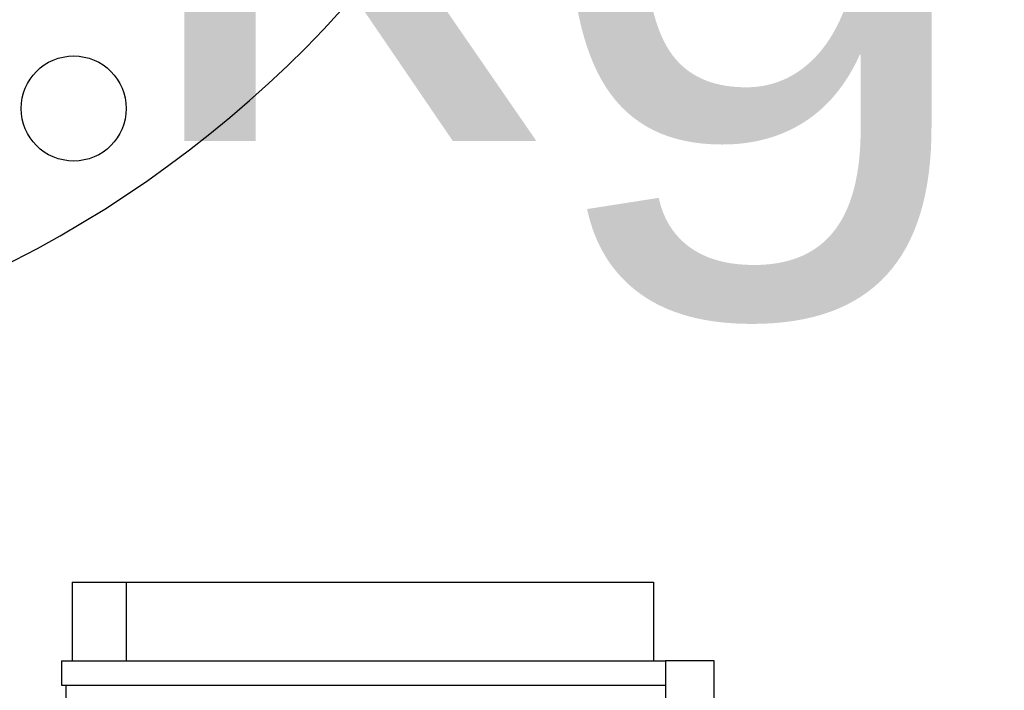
# Model space of a CAD drawing. Header units: millimetres. Extents: x 226749 to 325316, y -44191 to 40236.
# Tile 149 of 164: x 294281 to 294524, y 13236 to 13402. Entities that reach past the tile are written whole.
import ezdxf
from ezdxf.enums import TextEntityAlignment as Align

# ---------------------------------------------------------------- set-up
doc = ezdxf.new("R2010")
doc.units = ezdxf.units.MM
doc.header["$LTSCALE"] = 100
doc.layers.add('CIĘŻAR', color=2, linetype='Continuous')
doc.layers.add('K_URZĄDZENIA', color=4, linetype='Continuous')

# ---------------------------------------------------------------- blocks, each defined once
blk = doc.blocks.new('ZBIORNIK_RZUT')
at = {"layer": 'K_URZĄDZENIA'}
for p, q in [((148961.86, 96847.53), (148930.36, 96847.53)), ((148930.36, 96847.53), (148930.36, 96835.5)), ((148930.36, 96835.5), (148936.36, 96835.5)), ((148930.36, 96686.09), (148930.36, 96835.5)), ((148936.36, 96686.09), (148936.36, 96835.5)), ((148936.36, 96835.5), (148961.86, 96835.5)), ((148910.86, 96832.5), (148930.36, 96832.5)), ((148910.86, 96702.07), (148910.86, 96832.5)), ((148910.86, 96702.07), (148930.36, 96702.07)), ((148910.86, 96688.68), (148910.86, 96702.07)), ((148910.86, 96688.68), (148930.36, 96688.68)), ((148936.36, 96687.14), (148942.86, 96687.14)), ((148930.36, 96686.09), (148936.36, 96686.09))]:
    blk.add_line(p, q, dxfattribs=at)
blk.add_circle((148793.64, 96689.09), 13, dxfattribs=at)
for radius, start, end in [(282.5, 5.5785, 174.4215), (205.5, 289.6339, 254.3661)]:
    blk.add_arc((148579.54, 96546.03), radius, start, end, dxfattribs=at)

msp = doc.modelspace()

# ---------------------------------------------------------------- block references
at = {"layer": 'K_URZĄDZENIA', "rotation": 270}
msp.add_blockref('ZBIORNIK_RZUT', (197605, 162174.1), dxfattribs=at)

# ---------------------------------------------------------------- texts
at = {"layer": 'CIĘŻAR'}
msp.add_text('5000 kg', height=150, dxfattribs=at).set_placement((294162.92, 13447.4), align=Align.MIDDLE_CENTER)

doc.saveas('drawing.dxf')
